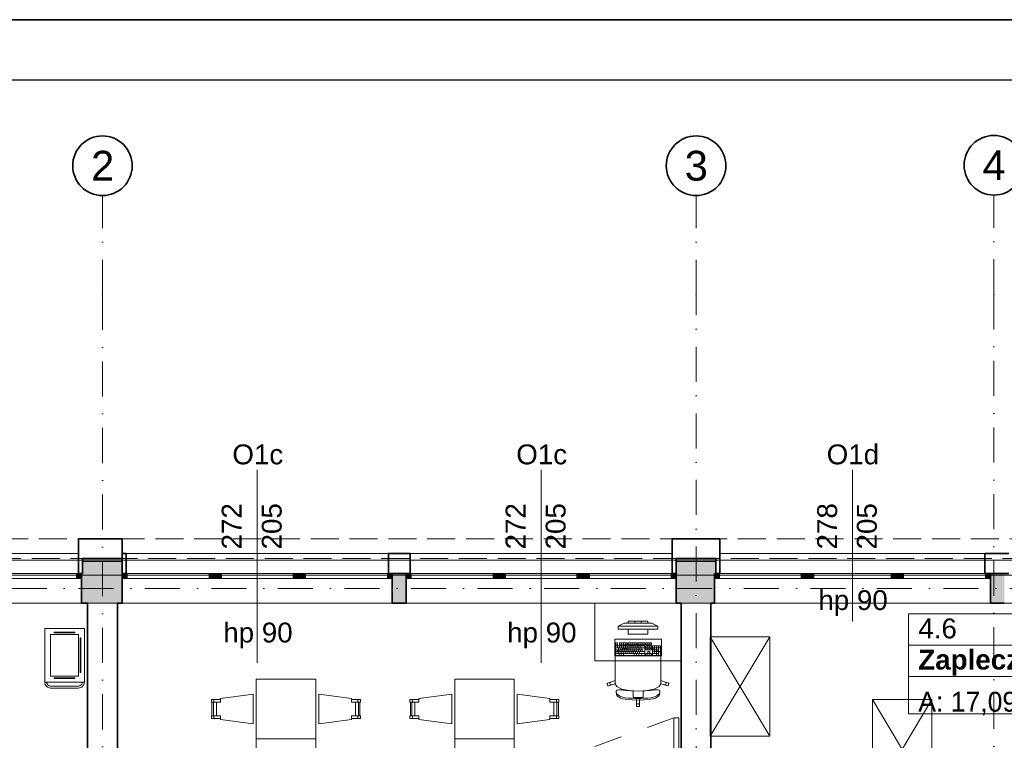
# Model space of a CAD drawing. Header units: millimetres. Extents: x -34676 to 172266, y 39940 to 476087.
# Tile 252 of 256: x 28026 to 37945, y 435212 to 442467. Entities that reach past the tile are written whole.
import ezdxf

# ---------------------------------------------------------------- set-up
doc = ezdxf.new("R2010")
doc.units = ezdxf.units.MM
doc.header["$MEASUREMENT"] = 0
for name, pattern in [('Krawędzie ukryte', [3.912222, 2.822222, -1.09]), ('Kropki i Kreski', [6.702778, 3.527778, -1.763889, 0, -1.411111]), ('Przerywana', [5.644444, 2.822222, -2.822222])]:
    doc.linetypes.add(name, pattern=pattern)
for name, color, linetype in [('#podkład', 252, 'Continuous'), ('- A - ocieplenie', 7, 'Continuous'), ('- strefy pomieszczeń', 7, 'Continuous'), ('2D - Ogólne', 7, 'Continuous'), ('2D - Rysunki i Obrazki', 7, 'Continuous'), ('_TABELA', 7, 'Continuous'), ('Konstrukcja - Siatka mod', 7, 'Continuous'), ('Konstrukcja - Stropy', 7, 'Continuous'), ('Konstrukcja - Ściany nośne wew..P', 7, 'Continuous'), ('Konstrukcja - Ściany zewnętrzne', 7, 'Continuous'), ('Okna Archicada', 7, 'Continuous'), ('Wnętrze - Umeblowanie', 7, 'Continuous'), ('Znaczniki okien Archicada', 7, 'Continuous')]:
    doc.layers.add(name, color=color, linetype=linetype)
doc.styles.add('STYL_AUTOMATYCZNY_1', font='arial.ttf')
doc.styles.add('STYL_AUTOMATYCZNY_2', font='arial.ttf')
doc.styles.add('STYL_AUTOMATYCZNY_6', font='txt')

# ---------------------------------------------------------------- blocks, each defined once
blk = doc.blocks.new('tsfdcsa')
at = {"layer": 'Konstrukcja - Ściany zewnętrzne', "linetype": 'Continuous', "lineweight": 13}
for points in [[(28267.6, 114810.5), (28267.6, 114690.5), (28667.6, 114690.5), (28667.6, 114810.5)], [(34247.6, 114810.5), (34247.6, 114690.5), (34647.6, 114690.5), (34647.6, 114810.5)], [(28257.6, 114690.5), (28257.6, 114390.5), (28667.6, 114390.5), (28667.6, 114690.5)], [(31387.6, 114690.5), (31387.6, 114390.5), (31527.6, 114390.5), (31527.6, 114690.5)], [(34247.6, 114690.5), (34247.6, 114390.5), (34632.6, 114390.5), (34632.6, 114690.5)], [(37412.6, 114690.5), (37412.6, 114390.5), (37552.6, 114390.5), (37552.6, 114690.5)]]:
    blk.add_hatch(color=252, dxfattribs=at).paths.add_polyline_path(points)
at = {"layer": '- A - ocieplenie', "color": 252, "linetype": 'Continuous', "lineweight": 35, "ltscale": 100}
for p, q in [((28227.6, 114740.5), (28227.6, 114890.5)), ((28707.6, 114890.5), (28707.6, 114840.5)), ((31347.6, 114890.5), (31347.6, 114840.5)), ((31567.6, 114890.5), (31567.6, 114840.5)), ((34207.6, 114890.5), (34207.6, 114840.5)), ((34687.6, 114740.5), (34687.6, 114890.5)), ((37357.6, 114740.5), (37357.6, 114890.5)), ((28707.6, 114840.5), (28707.6, 114690.5)), ((31347.6, 114840.5), (31347.6, 114690.5)), ((31567.6, 114840.5), (31567.6, 114690.5)), ((34207.6, 114840.5), (34207.6, 114690.5)), ((28227.6, 114690.5), (28227.6, 114740.5)), ((34687.6, 114690.5), (34687.6, 114740.5)), ((37357.6, 114690.5), (37357.6, 114740.5))]:
    blk.add_line(p, q, dxfattribs=at)
at = {"layer": '- A - ocieplenie', "color": 252, "linetype": 'Krawędzie ukryte', "lineweight": 20, "ltscale": 100, "flags": 128}
for points in [[(50017.6, 115040.5), (22277.6, 115040.5)], [(22277.6, 114840.5), (40267.2, 114840.5)]]:
    blk.add_lwpolyline(points, dxfattribs=at)
at = {"layer": '- A - ocieplenie', "color": 252, "linetype": 'Continuous', "lineweight": 35, "ltscale": 100, "flags": 128}
for points in [[(28227.6, 115040.5), (28227.6, 114890.5)], [(28667.6, 115040.5), (28227.6, 115040.5)], [(28667.6, 114840.5), (28667.6, 115040.5)], [(34207.6, 115040.5), (34207.6, 114890.5)], [(34687.6, 115040.5), (34207.6, 115040.5)], [(34687.6, 114890.5), (34687.6, 115040.5)], [(28707.6, 114890.5), (28667.6, 114890.5)], [(28667.6, 114890.5), (28667.6, 114690.5)], [(31567.6, 114890.5), (31347.6, 114890.5)], [(37597.6, 114890.5), (37357.6, 114890.5)], [(28267.6, 114690.5), (28267.6, 114840.5)], [(28267.6, 114840.5), (28667.6, 114840.5)], [(34247.6, 114690.5), (34247.6, 114840.5)], [(34247.6, 114840.5), (34647.6, 114840.5)], [(34647.6, 114840.5), (34647.6, 114690.5)], [(28227.6, 114690.5), (28267.6, 114690.5)], [(28667.6, 114690.5), (28707.6, 114690.5)], [(31347.6, 114690.5), (31567.6, 114690.5)], [(34207.6, 114690.5), (34247.6, 114690.5)], [(34647.6, 114690.5), (34687.6, 114690.5)], [(37357.6, 114690.5), (37597.6, 114690.5)]]:
    blk.add_lwpolyline(points, dxfattribs=at)
at = {"layer": '- strefy pomieszczeń', "color": 252, "linetype": 'Continuous', "lineweight": 13, "ltscale": 100}
for p, q in [((36586.2, 114283.6), (38493.5, 114283.6)), ((36586.2, 113969.4), (36586.2, 114283.6)), ((38493.5, 113969.4), (36586.2, 113969.4)), ((36586.2, 113969.4), (38493.5, 113969.4)), ((36586.2, 113655.1), (36586.2, 113969.4)), ((38493.5, 113655.1), (36586.2, 113655.1)), ((36586.2, 113655.1), (38493.5, 113655.1)), ((36586.2, 113278.6), (36586.2, 113655.1)), ((38493.5, 113278.6), (36586.2, 113278.6))]:
    blk.add_line(p, q, dxfattribs=at)
at = {"layer": '2D - Ogólne', "color": 252, "linetype": 'Przerywana', "lineweight": 15, "ltscale": 100}
blk.add_line((34224, 113237.9), (31476.5, 112237.9), dxfattribs=at)
at = {"layer": '2D - Rysunki i Obrazki', "color": 252, "linetype": 'Continuous', "lineweight": 13, "ltscale": 100}
for p, q in [((34588.9, 114052.1), (35188.9, 113052.1)), ((35188.9, 114052.1), (34588.9, 113052.1)), ((36223.6, 113420.5), (36823.6, 112420.5)), ((36823.6, 113420.5), (36223.6, 112420.5))]:
    blk.add_line(p, q, dxfattribs=at)
at = {"layer": '2D - Rysunki i Obrazki', "color": 252, "linetype": 'Continuous', "lineweight": 13, "ltscale": 100, "flags": 128}
for points in [[(35188.9, 114052.1), (35188.9, 113052.1), (34588.9, 113052.1), (34588.9, 114052.1)], [(36823.6, 113420.5), (36823.6, 112420.5), (36223.6, 112420.5), (36223.6, 113420.5)]]:
    blk.add_lwpolyline(points, close=True, dxfattribs=at)
at = {"layer": 'Konstrukcja - Siatka mod', "color": 252, "linetype": 'Kropki i Kreski', "lineweight": 13, "ltscale": 100}
for p, q in [((28467.6, 117496.4), (28467.6, 118496.4)), ((34447.6, 117496.4), (34447.6, 118496.4)), ((37447.6, 117501.1), (37447.6, 118501.1)), ((28467.6, 117496.4), (28467.6, 100531.6)), ((34447.6, 100531.6), (34447.6, 117496.4)), ((37447.6, 117501.1), (37447.6, 100531.6)), ((20180, 114540.5), (49624.6, 114540.5))]:
    blk.add_line(p, q, dxfattribs=at)
at = {"layer": 'Konstrukcja - Siatka mod', "color": 252, "linetype": 'Continuous', "lineweight": 35, "ltscale": 100}
for centre in [(28467.6, 118796.4), (34447.6, 118796.4), (37447.6, 118801.1)]:
    blk.add_circle(centre, 300, dxfattribs=at)
at = {"layer": 'Konstrukcja - Siatka mod', "color": 252, "linetype": 'Kropki i Kreski', "lineweight": 13, "ltscale": 100}
for p in [(28467.6, 117496.4), (28467.6, 117496.4), (34447.6, 117496.4), (34447.6, 117496.4), (37447.6, 117501.1), (37447.6, 117501.1)]:
    blk.add_point(p, dxfattribs=at)
at = {"layer": 'Konstrukcja - Stropy', "color": 252, "linetype": 'Continuous', "lineweight": 13, "ltscale": 100, "flags": 128}
blk.add_lwpolyline([(34297.6, 106960.5), (37597.6, 106960.5), (37597.6, 101936.5), (49617.6, 101910.5), (49667.6, 114390.5), (22627.6, 114390.5), (22627.6, 101760.5), (34297.6, 101760.5)], close=True, dxfattribs=at)
at = {"layer": 'Konstrukcja - Ściany nośne wew..P', "color": 252, "linetype": 'Continuous', "lineweight": 35, "ltscale": 100, "flags": 128}
for points in [[(28317.6, 114390.5), (28317.6, 110297.3)], [(28617.6, 110297.3), (28617.6, 114390.5)], [(34297.6, 114390.5), (34297.6, 111456.5)], [(34597.6, 111456.5), (34597.6, 114390.5)]]:
    blk.add_lwpolyline(points, dxfattribs=at)
at = {"layer": 'Konstrukcja - Ściany zewnętrzne', "color": 252, "linetype": 'Continuous', "lineweight": 35, "ltscale": 100}
for p, q in [((28257.6, 114690.5), (28257.6, 114640.5)), ((28667.6, 114690.5), (28667.6, 114640.5)), ((31387.6, 114690.5), (31387.6, 114640.5)), ((31527.6, 114690.5), (31527.6, 114640.5)), ((34247.6, 114690.5), (34247.6, 114640.5)), ((34632.6, 114690.5), (34632.6, 114640.5)), ((37412.6, 114690.5), (37412.6, 114640.5)), ((28257.6, 114640.5), (28257.6, 114390.5)), ((28667.6, 114640.5), (28667.6, 114390.5)), ((31387.6, 114640.5), (31387.6, 114390.5)), ((31527.6, 114640.5), (31527.6, 114390.5)), ((34247.6, 114640.5), (34247.6, 114390.5)), ((34632.6, 114640.5), (34632.6, 114390.5)), ((37412.6, 114640.5), (37412.6, 114390.5))]:
    blk.add_line(p, q, dxfattribs=at)
at = {"layer": 'Konstrukcja - Ściany zewnętrzne', "color": 252, "linetype": 'Continuous', "lineweight": 13, "ltscale": 100, "flags": 128}
blk.add_lwpolyline([(22477.6, 114825.5), (22477.6, 114675.5), (49437.6, 114675.5), (49437.6, 114825.5)], close=True, dxfattribs=at)
for points in [[(28667.6, 114690.5), (28667.6, 114810.5), (28267.6, 114810.5), (28267.6, 114690.5)], [(34647.6, 114690.5), (34647.6, 114810.5), (34247.6, 114810.5), (34247.6, 114690.5)]]:
    blk.add_lwpolyline(points, dxfattribs=at)
at = {"layer": 'Konstrukcja - Ściany zewnętrzne', "color": 252, "linetype": 'Continuous', "lineweight": 35, "ltscale": 100, "flags": 128}
for points in [[(28267.6, 114690.5), (28257.6, 114690.5)], [(31527.6, 114690.5), (31387.6, 114690.5)], [(37552.6, 114690.5), (37412.6, 114690.5)], [(28257.6, 114390.5), (28317.6, 114390.5)], [(28617.6, 114390.5), (28667.6, 114390.5)], [(31387.6, 114390.5), (31527.6, 114390.5)], [(34247.6, 114390.5), (34297.6, 114390.5)], [(34597.6, 114390.5), (34632.6, 114390.5)], [(37412.6, 114390.5), (37552.6, 114390.5)]]:
    blk.add_lwpolyline(points, dxfattribs=at)
at = {"layer": 'Okna Archicada', "color": 252, "linetype": 'Continuous', "lineweight": 13, "ltscale": 100}
for p, q in [((28227.6, 114890.5), (25667.6, 114890.5)), ((28707.6, 114890.5), (31347.6, 114890.5)), ((31567.6, 114890.5), (34207.6, 114890.5)), ((34687.6, 114890.5), (37357.6, 114890.5)), ((25637.6, 114690.5), (28257.6, 114690.5)), ((28227.6, 114690.5), (25667.6, 114690.5)), ((28207.6, 114690.5), (27432.6, 114690.5)), ((28257.6, 114690.5), (28207.6, 114690.5)), ((28207.6, 114690.5), (28207.6, 114640.5)), ((28667.6, 114690.5), (31387.6, 114690.5)), ((28717.6, 114690.5), (28667.6, 114690.5)), ((28707.6, 114690.5), (31347.6, 114690.5)), ((28717.6, 114640.5), (28717.6, 114690.5)), ((29542.6, 114690.5), (28717.6, 114690.5)), ((29592.6, 114690.5), (29542.6, 114690.5)), ((29542.6, 114690.5), (29542.6, 114640.5)), ((29667.6, 114690.5), (29592.6, 114690.5)), ((29667.6, 114640.5), (29667.6, 114690.5)), ((30387.6, 114690.5), (29667.6, 114690.5)), ((30462.6, 114690.5), (30387.6, 114690.5)), ((30387.6, 114690.5), (30387.6, 114640.5)), ((30512.6, 114690.5), (30462.6, 114690.5)), ((30512.6, 114640.5), (30512.6, 114690.5)), ((31337.6, 114690.5), (30512.6, 114690.5)), ((31387.6, 114690.5), (31337.6, 114690.5)), ((31337.6, 114690.5), (31337.6, 114640.5)), ((31527.6, 114690.5), (34247.6, 114690.5)), ((31577.6, 114690.5), (31527.6, 114690.5)), ((31567.6, 114690.5), (34207.6, 114690.5)), ((31577.6, 114640.5), (31577.6, 114690.5)), ((32402.6, 114690.5), (31577.6, 114690.5)), ((32452.6, 114690.5), (32402.6, 114690.5)), ((32402.6, 114690.5), (32402.6, 114640.5)), ((32527.6, 114690.5), (32452.6, 114690.5)), ((32527.6, 114640.5), (32527.6, 114690.5)), ((33247.6, 114690.5), (32527.6, 114690.5)), ((33322.6, 114690.5), (33247.6, 114690.5)), ((33247.6, 114690.5), (33247.6, 114640.5)), ((33372.6, 114690.5), (33322.6, 114690.5)), ((33372.6, 114640.5), (33372.6, 114690.5)), ((34197.6, 114690.5), (33372.6, 114690.5)), ((34247.6, 114690.5), (34197.6, 114690.5)), ((34197.6, 114690.5), (34197.6, 114640.5)), ((34632.6, 114690.5), (37412.6, 114690.5)), ((34682.6, 114690.5), (34632.6, 114690.5)), ((34682.6, 114640.5), (34682.6, 114690.5)), ((35507.6, 114690.5), (34682.6, 114690.5)), ((34687.6, 114690.5), (37357.6, 114690.5)), ((35557.6, 114690.5), (35507.6, 114690.5)), ((35507.6, 114690.5), (35507.6, 114640.5)), ((35632.6, 114690.5), (35557.6, 114690.5)), ((35632.6, 114640.5), (35632.6, 114690.5)), ((36412.6, 114690.5), (35632.6, 114690.5)), ((36487.6, 114690.5), (36412.6, 114690.5)), ((36412.6, 114690.5), (36412.6, 114640.5)), ((36537.6, 114690.5), (36487.6, 114690.5)), ((36537.6, 114640.5), (36537.6, 114690.5)), ((37362.6, 114690.5), (36537.6, 114690.5)), ((37412.6, 114690.5), (37362.6, 114690.5)), ((37362.6, 114690.5), (37362.6, 114640.5)), ((27432.6, 114640.5), (28207.6, 114640.5)), ((28207.6, 114640.5), (28257.6, 114640.5)), ((28667.6, 114640.5), (28717.6, 114640.5)), ((28717.6, 114640.5), (29542.6, 114640.5)), ((29542.6, 114640.5), (29592.6, 114640.5)), ((29592.6, 114640.5), (29667.6, 114640.5)), ((29667.6, 114640.5), (30387.6, 114640.5)), ((30387.6, 114640.5), (30462.6, 114640.5)), ((30462.6, 114640.5), (30512.6, 114640.5)), ((30512.6, 114640.5), (31337.6, 114640.5)), ((31337.6, 114640.5), (31387.6, 114640.5)), ((31527.6, 114640.5), (31577.6, 114640.5)), ((31577.6, 114640.5), (32402.6, 114640.5)), ((32402.6, 114640.5), (32452.6, 114640.5)), ((32452.6, 114640.5), (32527.6, 114640.5)), ((32527.6, 114640.5), (33247.6, 114640.5)), ((33247.6, 114640.5), (33322.6, 114640.5)), ((33322.6, 114640.5), (33372.6, 114640.5)), ((33372.6, 114640.5), (34197.6, 114640.5)), ((34197.6, 114640.5), (34247.6, 114640.5)), ((34632.6, 114640.5), (34682.6, 114640.5)), ((34682.6, 114640.5), (35507.6, 114640.5)), ((35507.6, 114640.5), (35557.6, 114640.5)), ((35557.6, 114640.5), (35632.6, 114640.5)), ((35632.6, 114640.5), (36412.6, 114640.5)), ((36412.6, 114640.5), (36487.6, 114640.5)), ((36487.6, 114640.5), (36537.6, 114640.5)), ((36537.6, 114640.5), (37362.6, 114640.5)), ((37362.6, 114640.5), (37412.6, 114640.5)), ((25637.6, 114390.5), (28257.6, 114390.5)), ((28667.6, 114390.5), (31387.6, 114390.5)), ((31527.6, 114390.5), (34247.6, 114390.5)), ((34632.6, 114390.5), (37412.6, 114390.5))]:
    blk.add_line(p, q, dxfattribs=at)
at = {"layer": 'Okna Archicada', "color": 252, "linetype": 'Continuous', "lineweight": 35, "ltscale": 100}
for p, q in [((28227.6, 114740.5), (28227.6, 114890.5)), ((28707.6, 114890.5), (28707.6, 114840.5)), ((31347.6, 114890.5), (31347.6, 114840.5)), ((31567.6, 114890.5), (31567.6, 114840.5)), ((34207.6, 114890.5), (34207.6, 114840.5)), ((34687.6, 114740.5), (34687.6, 114890.5)), ((37357.6, 114740.5), (37357.6, 114890.5)), ((28707.6, 114840.5), (28707.6, 114690.5)), ((31347.6, 114840.5), (31347.6, 114690.5)), ((31567.6, 114840.5), (31567.6, 114690.5)), ((34207.6, 114840.5), (34207.6, 114690.5)), ((28227.6, 114690.5), (28227.6, 114740.5)), ((28257.6, 114690.5), (28257.6, 114640.5)), ((28257.6, 114690.5), (28257.6, 114640.5)), ((28667.6, 114690.5), (28667.6, 114640.5)), ((28667.6, 114690.5), (28667.6, 114640.5)), ((31387.6, 114690.5), (31387.6, 114640.5)), ((31387.6, 114690.5), (31387.6, 114640.5)), ((31527.6, 114690.5), (31527.6, 114640.5)), ((31527.6, 114690.5), (31527.6, 114640.5)), ((34247.6, 114690.5), (34247.6, 114640.5)), ((34247.6, 114690.5), (34247.6, 114640.5)), ((34632.6, 114690.5), (34632.6, 114640.5)), ((34632.6, 114690.5), (34632.6, 114640.5)), ((34687.6, 114690.5), (34687.6, 114740.5)), ((37357.6, 114690.5), (37357.6, 114740.5)), ((37412.6, 114690.5), (37412.6, 114640.5)), ((37412.6, 114690.5), (37412.6, 114640.5)), ((28257.6, 114640.5), (28257.6, 114390.5)), ((28667.6, 114640.5), (28667.6, 114390.5)), ((31387.6, 114640.5), (31387.6, 114390.5)), ((31527.6, 114640.5), (31527.6, 114390.5)), ((34247.6, 114640.5), (34247.6, 114390.5)), ((34632.6, 114640.5), (34632.6, 114390.5)), ((37412.6, 114640.5), (37412.6, 114390.5))]:
    blk.add_line(p, q, dxfattribs=at)
at = {"layer": 'Wnętrze - Umeblowanie', "color": 252, "linetype": 'Continuous', "lineweight": 13, "ltscale": 100}
for p, q in [((33662.6, 114160.3), (33722.6, 114190.3)), ((33722.6, 114190.3), (34002.6, 114190.3)), ((33962.6, 114210.3), (33762.6, 114210.3)), ((33762.6, 114210.3), (33762.6, 114190.3)), ((33762.6, 114190.3), (33962.6, 114190.3)), ((33829.3, 114190.3), (33829.3, 114210.3)), ((33896, 114190.3), (33896, 114210.3)), ((33962.6, 114190.3), (33962.6, 114210.3)), ((34062.6, 114160.3), (34002.6, 114190.3)), ((34062.6, 114160.3), (33662.6, 114160.3)), ((33662.6, 114160.3), (33662.6, 114130.3)), ((33662.6, 114130.3), (34062.6, 114130.3)), ((33962.6, 114130.3), (33762.6, 114130.3)), ((33762.6, 114130.3), (33762.6, 114080.3)), ((33762.6, 114080.3), (33962.6, 114080.3)), ((33962.6, 114080.3), (33962.6, 114130.3)), ((34062.6, 114130.3), (34062.6, 114160.3)), ((33657, 113991.2), (33637.4, 113991.2)), ((33637.4, 113991.2), (33637.4, 113971.8)), ((33637.4, 113971.8), (33657, 113971.8)), ((33657, 113971.8), (33657, 113991.2)), ((33754.9, 113991.2), (33676.6, 113991.2)), ((33676.6, 113991.2), (33676.6, 113971.8)), ((33676.6, 113971.8), (33754.9, 113971.8)), ((33696.2, 113971.8), (33696.2, 113991.2)), ((33715.8, 113971.8), (33715.8, 113991.2)), ((33735.4, 113971.8), (33735.4, 113991.2)), ((33754.9, 113971.8), (33754.9, 113991.2)), ((33843.1, 113991.2), (33764.7, 113991.2)), ((33764.7, 113991.2), (33764.7, 113971.8)), ((33764.7, 113971.8), (33843.1, 113971.8)), ((33784.3, 113971.8), (33784.3, 113991.2)), ((33803.9, 113971.8), (33803.9, 113991.2)), ((33823.5, 113971.8), (33823.5, 113991.2)), ((33843.1, 113971.8), (33843.1, 113991.2)), ((33931.2, 113991.2), (33852.9, 113991.2)), ((33852.9, 113991.2), (33852.9, 113971.8)), ((33852.9, 113971.8), (33931.2, 113971.8)), ((33872.4, 113971.8), (33872.4, 113991.2)), ((33892, 113971.8), (33892, 113991.2)), ((33911.6, 113971.8), (33911.6, 113991.2)), ((33931.2, 113971.8), (33931.2, 113991.2)), ((33999.7, 113991.2), (33941, 113991.2)), ((33941, 113991.2), (33941, 113971.8)), ((33941, 113971.8), (33999.7, 113971.8)), ((33960.6, 113971.8), (33960.6, 113991.2)), ((33980.1, 113971.8), (33980.1, 113991.2)), ((33999.7, 113971.8), (33999.7, 113991.2)), ((33637.9, 113898.4), (33633.4, 113889.8)), ((33633.4, 113889.8), (33633.4, 113858.7)), ((33931.2, 113962.1), (33637.4, 113962.1)), ((33637.4, 113962.1), (33637.4, 113865.1)), ((33637.4, 113942.7), (33931.2, 113942.7)), ((33637.4, 113923.3), (33906.7, 113923.3)), ((33637.4, 113903.9), (33931.2, 113903.9)), ((33637.4, 113884.5), (33931.2, 113884.5)), ((33664.7, 113919.5), (33637.9, 113898.4)), ((33657, 113942.7), (33657, 113962.1)), ((33661.9, 113884.5), (33661.9, 113903.9)), ((33666.9, 113920.4), (33664.7, 113919.5)), ((33666.8, 113923.3), (33666.8, 113942.7)), ((33712.8, 113931.1), (33666.9, 113920.4)), ((33671.7, 113903.9), (33671.7, 113923.3)), ((33671.7, 113865.1), (33671.7, 113884.5)), ((33676.6, 113942.7), (33676.6, 113962.1)), ((33681.5, 113884.5), (33681.5, 113903.9)), ((33686.4, 113923.3), (33686.4, 113942.7)), ((33691.3, 113903.9), (33691.3, 113923.3)), ((33693.7, 113865.1), (33693.7, 113884.5)), ((33696.2, 113942.7), (33696.2, 113962.1)), ((33701.1, 113884.5), (33701.1, 113903.9)), ((33706, 113923.3), (33706, 113942.7)), ((33710.9, 113903.9), (33710.9, 113923.3)), ((33781.5, 113938.3), (33712.8, 113931.1)), ((33715.8, 113942.7), (33715.8, 113962.1)), ((33715.8, 113865.1), (33715.8, 113884.5)), ((33720.7, 113884.5), (33720.7, 113903.9)), ((33725.6, 113923.3), (33725.6, 113942.7)), ((33730.5, 113903.9), (33730.5, 113923.3)), ((33735.4, 113942.7), (33735.4, 113962.1)), ((33740.2, 113884.5), (33740.2, 113903.9)), ((33745.1, 113923.3), (33745.1, 113942.7)), ((33750, 113903.9), (33750, 113923.3)), ((33754.9, 113942.7), (33754.9, 113962.1)), ((33759.8, 113884.5), (33759.8, 113903.9)), ((33764.7, 113923.3), (33764.7, 113942.7)), ((33769.6, 113903.9), (33769.6, 113923.3)), ((33774.5, 113942.7), (33774.5, 113962.1)), ((33779.4, 113884.5), (33779.4, 113903.9)), ((33782.6, 113938.4), (33781.5, 113938.3)), ((33862.6, 113940.8), (33782.6, 113938.4)), ((33784.3, 113923.3), (33784.3, 113942.7)), ((33789.2, 113903.9), (33789.2, 113923.3)), ((33794.1, 113942.7), (33794.1, 113962.1)), ((33799, 113884.5), (33799, 113903.9)), ((33803.9, 113923.3), (33803.9, 113942.7)), ((33808.8, 113903.9), (33808.8, 113923.3)), ((33813.7, 113942.7), (33813.7, 113962.1)), ((33818.6, 113884.5), (33818.6, 113903.9)), ((33823.5, 113923.3), (33823.5, 113942.7)), ((33823.5, 113865.1), (33823.5, 113884.5)), ((33828.4, 113903.9), (33828.4, 113923.3)), ((33833.3, 113942.7), (33833.3, 113962.1)), ((33838.2, 113884.5), (33838.2, 113903.9)), ((33843.1, 113923.3), (33843.1, 113942.7)), ((33848, 113903.9), (33848, 113923.3)), ((33848, 113865.1), (33848, 113884.5)), ((33852.9, 113942.7), (33852.9, 113962.1)), ((33857.7, 113884.5), (33857.7, 113903.9)), ((33862.6, 113923.3), (33862.6, 113942.7)), ((33862.6, 113940.8), (33942.7, 113938.4)), ((33867.5, 113903.9), (33867.5, 113923.3)), ((33872.4, 113942.7), (33872.4, 113962.1)), ((33872.4, 113865.1), (33872.4, 113884.5)), ((33877.3, 113884.5), (33877.3, 113903.9)), ((33882.2, 113923.3), (33882.2, 113942.7)), ((33887.1, 113903.9), (33887.1, 113923.3)), ((33892, 113942.7), (33892, 113962.1)), ((33896.9, 113865.1), (33896.9, 113884.5)), ((33901.8, 113923.3), (33901.8, 113942.7)), ((33906.7, 113903.9), (33906.7, 113923.3)), ((33931.2, 113865.1), (33931.2, 113962.1)), ((33999.7, 113962.1), (33941, 113962.1)), ((33941, 113962.1), (33941, 113923.3)), ((33941, 113942.7), (33999.7, 113942.7)), ((33941, 113923.3), (33999.7, 113923.3)), ((33960.6, 113884.5), (33941, 113884.5)), ((33941, 113884.5), (33941, 113865.1)), ((33942.7, 113938.4), (33943.7, 113938.3)), ((33943.7, 113938.3), (34012.5, 113931.1)), ((33960.6, 113923.3), (33960.6, 113962.1)), ((33980.1, 113903.9), (33960.6, 113903.9)), ((33960.6, 113903.9), (33960.6, 113884.5)), ((33960.6, 113865.1), (33960.6, 113884.5)), ((33960.6, 113884.5), (33980.1, 113884.5)), ((33980.1, 113923.3), (33980.1, 113962.1)), ((33980.1, 113884.5), (33980.1, 113903.9)), ((33999.7, 113884.5), (33980.1, 113884.5)), ((33980.1, 113865.1), (33980.1, 113884.5)), ((33999.7, 113923.3), (33999.7, 113962.1)), ((33999.7, 113865.1), (33999.7, 113884.5)), ((34087.9, 113962.1), (34009.5, 113962.1)), ((34009.5, 113962.1), (34009.5, 113865.1)), ((34009.5, 113942.7), (34087.9, 113942.7)), ((34009.5, 113923.3), (34068.3, 113923.3)), ((34009.5, 113903.9), (34087.9, 113903.9)), ((34009.5, 113884.5), (34068.3, 113884.5)), ((34012.5, 113931.1), (34058.4, 113920.4)), ((34029.1, 113884.5), (34029.1, 113962.1)), ((34048.7, 113865.1), (34048.7, 113962.1)), ((34058.4, 113920.4), (34060.6, 113919.5)), ((34060.6, 113919.5), (34087.4, 113898.4)), ((34068.3, 113865.1), (34068.3, 113962.1)), ((34087.4, 113898.4), (34091.9, 113889.8)), ((34087.9, 113865.1), (34087.9, 113962.1)), ((34091.9, 113889.8), (34091.9, 113858.7)), ((33633.4, 113858.7), (33633.4, 113822.7)), ((33633.4, 113822.7), (33633.4, 113613.6)), ((33637.4, 113865.1), (33931.2, 113865.1)), ((33941, 113865.1), (33999.7, 113865.1)), ((34009.5, 113865.1), (34087.9, 113865.1)), ((34091.9, 113858.7), (34091.9, 113822.7)), ((34091.9, 113822.7), (34091.9, 113613.6)), ((33554.6, 113586.5), (33552.6, 113582.7)), ((33552.6, 113582.7), (33560.1, 113560)), ((33590, 113597.9), (33554.6, 113586.5)), ((33581.2, 113590.4), (33579.6, 113584.8)), ((33579.6, 113584.8), (33580.3, 113579)), ((33580.3, 113579), (33583.2, 113573.9)), ((33584.9, 113595), (33581.2, 113590.4)), ((33583.2, 113573.9), (33587.8, 113570.3)), ((33590, 113597.9), (33584.9, 113595)), ((33587.8, 113570.3), (33593.5, 113568.7)), ((33633.4, 113613.6), (33590, 113597.9)), ((33599.3, 113569.4), (33633.5, 113579.1)), ((33633.4, 113579.3), (33633.4, 113613.6)), ((33633.4, 113579.3), (33633.5, 113579.1)), ((33633.5, 113579.1), (33650.8, 113551.3)), ((34091.8, 113579.1), (34074.5, 113551.3)), ((34091.9, 113579.3), (34091.8, 113579.1)), ((34126, 113569.4), (34091.8, 113579.1)), ((34091.9, 113579.3), (34091.9, 113613.6)), ((34091.9, 113613.6), (34135.3, 113597.9)), ((34137.5, 113570.3), (34131.8, 113568.7)), ((34135.3, 113597.9), (34140.4, 113595)), ((34135.3, 113597.9), (34170.7, 113586.5)), ((34142.1, 113573.9), (34137.5, 113570.3)), ((34140.4, 113595), (34144.1, 113590.4)), ((34145, 113579), (34142.1, 113573.9)), ((34144.1, 113590.4), (34145.7, 113584.8)), ((34145.7, 113584.8), (34145, 113579)), ((34172.6, 113582.7), (34165.2, 113560)), ((34170.7, 113586.5), (34172.6, 113582.7)), ((33560.1, 113560), (33563.9, 113558)), ((33563.9, 113558), (33599.3, 113569.4)), ((33593.5, 113568.7), (33599.3, 113569.4)), ((33648, 113517.7), (33641.2, 113506.2)), ((33641.2, 113506.2), (33644.5, 113470.1)), ((33647.6, 113480.6), (33643.9, 113483.2)), ((33653.9, 113475.5), (33647.6, 113480.6)), ((33665.2, 113520.8), (33648, 113517.7)), ((33650.8, 113551.3), (33700.5, 113527.5)), ((33662.9, 113469.3), (33653.9, 113475.5)), ((33694.1, 113518.2), (33665.2, 113520.8)), ((33739.4, 113512.3), (33694.1, 113518.2)), ((33700.5, 113527.5), (33774.9, 113511.6)), ((33790.3, 113507.7), (33739.4, 113512.3)), ((33774.9, 113511.6), (33812.3, 113509.2)), ((33862.6, 113505.3), (33790.3, 113507.7)), ((33812.3, 113509.2), (33862.6, 113506)), ((33812.3, 113509.2), (33812.3, 113470.5)), ((33913, 113509.2), (33862.6, 113506)), ((33862.6, 113505.3), (33934.9, 113507.7)), ((33950.4, 113511.6), (33913, 113509.2)), ((33913, 113509.2), (33913, 113470.5)), ((33934.9, 113507.7), (33985.9, 113512.3)), ((34024.8, 113527.5), (33950.4, 113511.6)), ((33985.9, 113512.3), (34031.2, 113518.2)), ((34074.5, 113551.3), (34024.8, 113527.5)), ((34031.2, 113518.2), (34060.1, 113520.8)), ((34060.1, 113520.8), (34077.3, 113517.7)), ((34062.4, 113469.3), (34071.4, 113475.5)), ((34071.4, 113475.5), (34077.7, 113480.6)), ((34077.3, 113517.7), (34084, 113506.2)), ((34077.7, 113480.6), (34081.4, 113483.2)), ((34084, 113506.2), (34080.7, 113470.1)), ((34131.8, 113568.7), (34126, 113569.4)), ((34161.4, 113558), (34126, 113569.4)), ((34165.2, 113560), (34161.4, 113558)), ((29585.6, 113396.7), (29585.6, 113256)), ((29590.6, 113421.7), (29590.6, 113396.7)), ((31040.6, 113421.7), (31040.6, 113396.7)), ((31045.6, 113256), (31045.6, 113396.7)), ((31585.6, 113396.7), (31585.6, 113256)), ((31590.6, 113421.7), (31590.6, 113396.7)), ((33040.6, 113421.7), (33040.6, 113396.7)), ((33045.6, 113256), (33045.6, 113396.7)), ((33644.5, 113470.1), (33655.1, 113456.9)), ((33655.1, 113456.9), (33686.1, 113436.8)), ((33674.6, 113459.3), (33662.9, 113469.3)), ((33687.8, 113451.6), (33674.6, 113459.3)), ((33686.1, 113436.8), (33706.1, 113429.6)), ((33708.2, 113445.3), (33687.8, 113451.6)), ((33706.1, 113429.6), (33731.9, 113424.8)), ((33734.1, 113440.4), (33708.2, 113445.3)), ((33731.9, 113424.8), (33805.1, 113417.8)), ((33764.1, 113436.7), (33734.1, 113440.4)), ((33796.6, 113434.1), (33764.1, 113436.7)), ((33829.9, 113432.7), (33796.6, 113434.1)), ((33805.1, 113417.8), (33862.6, 113415.6)), ((33812.3, 113470.5), (33812.3, 113440.6)), ((33812.3, 113440.6), (33845.8, 113440.6)), ((33862.6, 113432.2), (33829.9, 113432.7)), ((33845.8, 113440.6), (33862.6, 113440.6)), ((33845.8, 113440.6), (33847.5, 113390.7)), ((33847.5, 113390.7), (33848.7, 113385)), ((33847.5, 113390.7), (33847.5, 113353.8)), ((33848.7, 113385), (33852, 113380.1)), ((33852, 113380.1), (33856.9, 113376.9)), ((33856.9, 113376.9), (33862.6, 113375.8)), ((33879.5, 113440.6), (33862.6, 113440.6)), ((33862.6, 113432.2), (33895.4, 113432.7)), ((33920.1, 113417.8), (33862.6, 113415.6)), ((33868.4, 113376.9), (33862.6, 113375.8)), ((33873.3, 113380.1), (33868.4, 113376.9)), ((33876.6, 113385), (33873.3, 113380.1)), ((33877.7, 113390.7), (33876.6, 113385)), ((33879.5, 113440.6), (33877.7, 113390.7)), ((33877.7, 113390.7), (33877.7, 113353.8)), ((33913, 113440.6), (33879.5, 113440.6)), ((33895.4, 113432.7), (33928.7, 113434.1)), ((33913, 113470.5), (33913, 113440.6)), ((33993.4, 113424.8), (33920.1, 113417.8)), ((33928.7, 113434.1), (33961.2, 113436.7)), ((33961.2, 113436.7), (33991.2, 113440.4)), ((33991.2, 113440.4), (34017.1, 113445.3)), ((34019.2, 113429.6), (33993.4, 113424.8)), ((34017.1, 113445.3), (34037.5, 113451.6)), ((34039.2, 113436.8), (34019.2, 113429.6)), ((34037.5, 113451.6), (34050.7, 113459.3)), ((34070.2, 113456.9), (34039.2, 113436.8)), ((34050.7, 113459.3), (34062.4, 113469.3)), ((34080.7, 113470.1), (34070.2, 113456.9)), ((33847.5, 113353.8), (33850.6, 113350.8)), ((33850.6, 113350.8), (33862.6, 113350.8)), ((33874.7, 113350.8), (33862.6, 113350.8)), ((33877.7, 113353.8), (33874.7, 113350.8)), ((29590.6, 113231), (29590.6, 113256)), ((31040.6, 113231), (31040.6, 113256)), ((31590.6, 113231), (31590.6, 113256)), ((33040.6, 113231), (33040.6, 113256))]:
    blk.add_line(p, q, dxfattribs=at)
at = {"layer": 'Wnętrze - Umeblowanie', "color": 252, "linetype": 'Continuous', "lineweight": 13, "ltscale": 100, "flags": 128}
for points in [[(33427.7, 114390.5), (34297.6, 114390.5), (34297.6, 113810.3), (33427.7, 113810.3)], [(27885.5, 114137.6), (27885.5, 113597.6), (28285.5, 113597.6), (28285.5, 114137.6)], [(27945.5, 114077.6), (27945.5, 113657.6), (28225.5, 113657.6), (28225.5, 114077.6)], [(33627.6, 114030.3), (33627.6, 113860.3), (34097.6, 113860.3), (34097.6, 114030.3)], [(30015.6, 113626.3), (30615.6, 113626.3), (30615.6, 113026.3), (30015.6, 113026.3)], [(32015.6, 113626.3), (32615.6, 113626.3), (32615.6, 113026.3), (32015.6, 113026.3)], [(29985.6, 113476.3), (29985.6, 113176.3), (29655.6, 113220.9), (29655.6, 113256), (29615.6, 113256), (29615.6, 113396.7), (29655.6, 113396.7), (29655.6, 113431.7)], [(30645.6, 113176.3), (30645.6, 113476.3), (30975.6, 113431.7), (30975.6, 113396.7), (31015.6, 113396.7), (31015.6, 113256), (30975.6, 113256), (30975.6, 113220.9)], [(31985.6, 113476.3), (31985.6, 113176.3), (31655.6, 113220.9), (31655.6, 113256), (31615.6, 113256), (31615.6, 113396.7), (31655.6, 113396.7), (31655.6, 113431.7)], [(32645.6, 113176.3), (32645.6, 113476.3), (32975.6, 113431.7), (32975.6, 113396.7), (33015.6, 113396.7), (33015.6, 113256), (32975.6, 113256), (32975.6, 113220.9)], [(29655.6, 113421.7), (29655.6, 113396.7), (29565.6, 113396.7), (29565.6, 113421.7)], [(29615.6, 113396.7), (29615.6, 113256), (29570.6, 113256), (29570.6, 113396.7)], [(30975.6, 113421.7), (30975.6, 113396.7), (31065.6, 113396.7), (31065.6, 113421.7)], [(31015.6, 113256), (31015.6, 113396.7), (31060.6, 113396.7), (31060.6, 113256)], [(31655.6, 113421.7), (31655.6, 113396.7), (31565.6, 113396.7), (31565.6, 113421.7)], [(31615.6, 113396.7), (31615.6, 113256), (31570.6, 113256), (31570.6, 113396.7)], [(32975.6, 113421.7), (32975.6, 113396.7), (33065.6, 113396.7), (33065.6, 113421.7)], [(33015.6, 113256), (33015.6, 113396.7), (33060.6, 113396.7), (33060.6, 113256)], [(29655.6, 113231), (29655.6, 113256), (29565.6, 113256), (29565.6, 113231)], [(30975.6, 113231), (30975.6, 113256), (31065.6, 113256), (31065.6, 113231)], [(31655.6, 113231), (31655.6, 113256), (31565.6, 113256), (31565.6, 113231)], [(32975.6, 113231), (32975.6, 113256), (33065.6, 113256), (33065.6, 113231)], [(34274, 113237.9), (34274, 111237.9), (34224, 111237.9), (34224, 113237.9)], [(30015.6, 113026.3), (30615.6, 113026.3), (30615.6, 112426.3), (30015.6, 112426.3)], [(32015.6, 113026.3), (32615.6, 113026.3), (32615.6, 112426.3), (32015.6, 112426.3)]]:
    blk.add_lwpolyline(points, close=True, dxfattribs=at)
for points in [[(28185.5, 114093.6, 1), (28185.5, 114101.6), (27985.5, 114101.6, 1), (27985.5, 114093.6)], [(28249.5, 113697.6, -1), (28241.5, 113697.6), (28241.5, 114037.6, -1), (28249.5, 114037.6)], [(27885.5, 113597.6, 0.414214), (27945.5, 113537.6), (28225.5, 113537.6, 0.414214), (28285.5, 113597.6), (28265.5, 113597.6, -0.414214), (28225.5, 113557.6), (27945.5, 113557.6, -0.414214), (27905.5, 113597.6)], [(28185.5, 113641.6, -1), (28185.5, 113633.6), (27985.5, 113633.6, -1), (27985.5, 113641.6)]]:
    blk.add_lwpolyline(points, format="xyb", close=True, dxfattribs=at)
at = {"layer": 'Znaczniki okien Archicada', "color": 252, "linetype": 'Continuous', "lineweight": 13, "ltscale": 100}
for p, q in [((30027.6, 115733.3), (30027.6, 113790.5)), ((32887.6, 115733.3), (32887.6, 113790.5)), ((36022.6, 115733.3), (36022.6, 114208.6))]:
    blk.add_line(p, q, dxfattribs=at)
at = {"layer": '- strefy pomieszczeń', "color": 252, "linetype": 'Continuous', "lineweight": 13, "char_height": 200, "attachment_point": 1}
for s, insert, style in [('\\A1;{\\pql;\\pt0,100;\\fArial|b0|i0|c238|p0;\\W1.000000;4.6\\fArial|b0|i0|c238|p0;\\W1.000000;\\A1{\\H.66x;\\S^  ;}\\fArial|b0|i0|c238|p0;\\W1.000000;\\fArial|b0|i0|c238|p0;\\W1.000000;\\A1{\\H.66x;\\S^  ;}}', (36686.2, 114237.9), 'STYL_AUTOMATYCZNY_1'), ('\\A1;{\\pql;\\pt0,100;\\fArial|b1|i0|c238|p0;\\W1.000000;Zaplecze lab.\\fArial|b1|i0|c238|p0;\\W1.000000;\\A1{\\H.66x;\\S^  ;}\\fArial|b1|i0|c238|p0;\\W1.000000;\\fArial|b1|i0|c238|p0;\\W1.000000;\\A1{\\H.66x;\\S^  ;}}', (36686.2, 113923.6), 'STYL_AUTOMATYCZNY_2'), ('\\A1;{\\pql;\\pt0,500;\\fGeneva CE|b0|i0|c0|p0;\\W1.000000;A: 17,09\\fGeneva CE|b0|i0|c0|p0;\\W1.000000;\\A1{\\H.66x;\\S^  ;}\\fGeneva CE|b0|i0|c0|p0;\\W1.000000; m\\fGeneva CE|b0|i0|c0|p0;\\W1.000000;\\A1{\\H.66x;\\S2^  ;}}', (36686.2, 113558.1), 'STYL_AUTOMATYCZNY_6')]:
    blk.add_mtext(s, dxfattribs=dict(at, insert=insert, style=style))
at = {"layer": 'Konstrukcja - Siatka mod', "color": 252, "linetype": 'Continuous', "lineweight": 13, "char_height": 300, "attachment_point": 1, "style": 'STYL_AUTOMATYCZNY_1'}
for s, insert in [('\\A1;{\\pql;\\pt0;\\fArial|b0|i0|c238|p0;\\W1.000000;2}', (28353.2, 118946.4)), ('\\A1;{\\pql;\\pt0;\\fArial|b0|i0|c238|p0;\\W1.000000;3}', (34333.2, 118946.4)), ('\\A1;{\\pql;\\pt0;\\fArial|b0|i0|c238|p0;\\W1.000000;4}', (37333.2, 118951.1))]:
    blk.add_mtext(s, dxfattribs=dict(at, insert=insert))
at = {"layer": 'Znaczniki okien Archicada', "color": 252, "linetype": 'Continuous', "lineweight": 15, "char_height": 200, "attachment_point": 7, "rotation": 90, "style": 'STYL_AUTOMATYCZNY_1'}
for s, insert in [('\\A1;{\\pql;\\pt0;\\fArial|b0|i0|c238|p0;\\W1.000000;272\\fArial|b0|i0|c238|p0;\\W1.000000;\\A1{\\H.66x;\\S^  ;}\\fArial|b0|i0|c238|p0;\\W1.000000;\\fArial|b0|i0|c238|p0;\\W1.000000;}', (29927.6, 114932.8)), ('\\A1;{\\pql;\\pt0;\\fArial|b0|i0|c238|p0;\\W1.000000;205\\fArial|b0|i0|c238|p0;\\W1.000000;\\A1{\\H.66x;\\S^  ;}\\fArial|b0|i0|c238|p0;\\W1.000000;\\fArial|b0|i0|c238|p0;\\W1.000000;}', (30330.9, 114932.8)), ('\\A1;{\\pql;\\pt0;\\fArial|b0|i0|c238|p0;\\W1.000000;272\\fArial|b0|i0|c238|p0;\\W1.000000;\\A1{\\H.66x;\\S^  ;}\\fArial|b0|i0|c238|p0;\\W1.000000;\\fArial|b0|i0|c238|p0;\\W1.000000;}', (32787.6, 114932.8)), ('\\A1;{\\pql;\\pt0;\\fArial|b0|i0|c238|p0;\\W1.000000;205\\fArial|b0|i0|c238|p0;\\W1.000000;\\A1{\\H.66x;\\S^  ;}\\fArial|b0|i0|c238|p0;\\W1.000000;\\fArial|b0|i0|c238|p0;\\W1.000000;}', (33190.9, 114932.8)), ('\\A1;{\\pql;\\pt0;\\fArial|b0|i0|c238|p0;\\W1.000000;278\\fArial|b0|i0|c238|p0;\\W1.000000;\\A1{\\H.66x;\\S^  ;}\\fArial|b0|i0|c238|p0;\\W1.000000;\\fArial|b0|i0|c238|p0;\\W1.000000;}', (35925.9, 114932.8)), ('\\A1;{\\pql;\\pt0;\\fArial|b0|i0|c238|p0;\\W1.000000;205\\fArial|b0|i0|c238|p0;\\W1.000000;\\A1{\\H.66x;\\S^  ;}\\fArial|b0|i0|c238|p0;\\W1.000000;\\fArial|b0|i0|c238|p0;\\W1.000000;}', (36325.9, 114932.8))]:
    blk.add_mtext(s, dxfattribs=dict(at, insert=insert))
at = {"layer": 'Znaczniki okien Archicada', "color": 252, "linetype": 'Continuous', "lineweight": 15, "char_height": 200, "attachment_point": 7, "style": 'STYL_AUTOMATYCZNY_1'}
for s, insert in [('\\A1;{\\pql;\\pt0;\\fArial|b0|i0|c238|p0;\\W1.000000;O1c\\fArial|b0|i0|c238|p0;\\W1.000000;\\fArial|b0|i0|c238|p0;\\W1.000000;\\fArial|b0|i0|c238|p0;\\W1.000000;}', (29776, 115787.1)), ('\\A1;{\\pql;\\pt0;\\fArial|b0|i0|c238|p0;\\W1.000000;O1c\\fArial|b0|i0|c238|p0;\\W1.000000;\\fArial|b0|i0|c238|p0;\\W1.000000;\\fArial|b0|i0|c238|p0;\\W1.000000;}', (32636, 115787.1)), ('\\A1;{\\pql;\\pt0;\\fArial|b0|i0|c238|p0;\\W1.000000;O1d\\fArial|b0|i0|c238|p0;\\W1.000000;\\fArial|b0|i0|c238|p0;\\W1.000000;\\fArial|b0|i0|c238|p0;\\W1.000000;}', (35763.3, 115787.1)), ('\\A1;{\\pql;\\pt0;\\fArial|b0|i0|c238|p0;\\W1.000000;hp 90\\fArial|b0|i0|c238|p0;\\W1.000000;\\A1{\\H.66x;\\S^  ;}\\fArial|b0|i0|c238|p0;\\W1.000000;\\fArial|b0|i0|c238|p0;\\W1.000000;}', (35679.4, 114262.4)), ('\\A1;{\\pql;\\pt0;\\fArial|b0|i0|c238|p0;\\W1.000000;hp 90\\fArial|b0|i0|c238|p0;\\W1.000000;\\A1{\\H.66x;\\S^  ;}\\fArial|b0|i0|c238|p0;\\W1.000000;\\fArial|b0|i0|c238|p0;\\W1.000000;}', (29684.4, 113936)), ('\\A1;{\\pql;\\pt0;\\fArial|b0|i0|c238|p0;\\W1.000000;hp 90\\fArial|b0|i0|c238|p0;\\W1.000000;\\A1{\\H.66x;\\S^  ;}\\fArial|b0|i0|c238|p0;\\W1.000000;\\fArial|b0|i0|c238|p0;\\W1.000000;}', (32544.4, 113936))]:
    blk.add_mtext(s, dxfattribs=dict(at, insert=insert))

msp = doc.modelspace()

# ---------------------------------------------------------------- block references
at = {"layer": '#podkład'}
msp.add_blockref('tsfdcsa', (392.7, 322200.3), dxfattribs=at)

# ---------------------------------------------------------------- next in the draw order: hatches: boundary and pattern name
at = {"layer": 'Okna Archicada', "linetype": 'Continuous', "lineweight": 13}
for points in [[(28650.3, 436890.8), (28600.3, 436890.8), (28600.3, 436840.8), (28650.3, 436840.8)], [(29060.3, 436840.8), (29110.3, 436840.8), (29110.3, 436890.8), (29060.3, 436890.8)], [(29985.3, 436890.8), (29935.3, 436890.8), (29935.3, 436840.8), (29985.3, 436840.8)], [(29985.3, 436840.8), (30060.3, 436840.8), (30060.3, 436890.8), (29985.3, 436890.8)], [(30855.3, 436890.8), (30780.3, 436890.8), (30780.3, 436840.8), (30855.3, 436840.8)], [(30855.3, 436840.8), (30905.3, 436840.8), (30905.3, 436890.8), (30855.3, 436890.8)], [(31780.3, 436890.8), (31730.3, 436890.8), (31730.3, 436840.8), (31780.3, 436840.8)], [(31920.3, 436840.8), (31970.3, 436840.8), (31970.3, 436890.8), (31920.3, 436890.8)], [(32845.3, 436890.8), (32795.3, 436890.8), (32795.3, 436840.8), (32845.3, 436840.8)], [(32845.3, 436840.8), (32920.3, 436840.8), (32920.3, 436890.8), (32845.3, 436890.8)], [(33715.3, 436890.8), (33640.3, 436890.8), (33640.3, 436840.8), (33715.3, 436840.8)], [(33715.3, 436840.8), (33765.3, 436840.8), (33765.3, 436890.8), (33715.3, 436890.8)], [(34640.3, 436890.8), (34590.3, 436890.8), (34590.3, 436840.8), (34640.3, 436840.8)], [(35025.3, 436840.8), (35075.3, 436840.8), (35075.3, 436890.8), (35025.3, 436890.8)], [(35950.3, 436890.8), (35900.3, 436890.8), (35900.3, 436840.8), (35950.3, 436840.8)], [(35950.3, 436840.8), (36025.3, 436840.8), (36025.3, 436890.8), (35950.3, 436890.8)], [(36880.3, 436890.8), (36805.3, 436890.8), (36805.3, 436840.8), (36880.3, 436840.8)], [(36880.3, 436840.8), (36930.3, 436840.8), (36930.3, 436890.8), (36880.3, 436890.8)], [(37805.3, 436890.8), (37755.3, 436890.8), (37755.3, 436840.8), (37805.3, 436840.8)]]:
    msp.add_hatch(color=252, dxfattribs=at).paths.add_polyline_path(points)

# ---------------------------------------------------------------- next in the draw order: linework, layer by layer
at = {"layer": '_TABELA', "color": 7}
msp.add_lwpolyline([(13806.3, 442466.9), (55806.3, 442466.9), (13806.3, 442466.9), (13806.3, 412766.9), (55806.3, 412766.9), (55806.3, 442466.9)], dxfattribs=at)
msp.add_lwpolyline([(55206.3, 441856.9), (16306.3, 441856.9), (16306.3, 413376.9), (55206.3, 413376.9)], close=True, dxfattribs=at)

doc.saveas('drawing.dxf')
